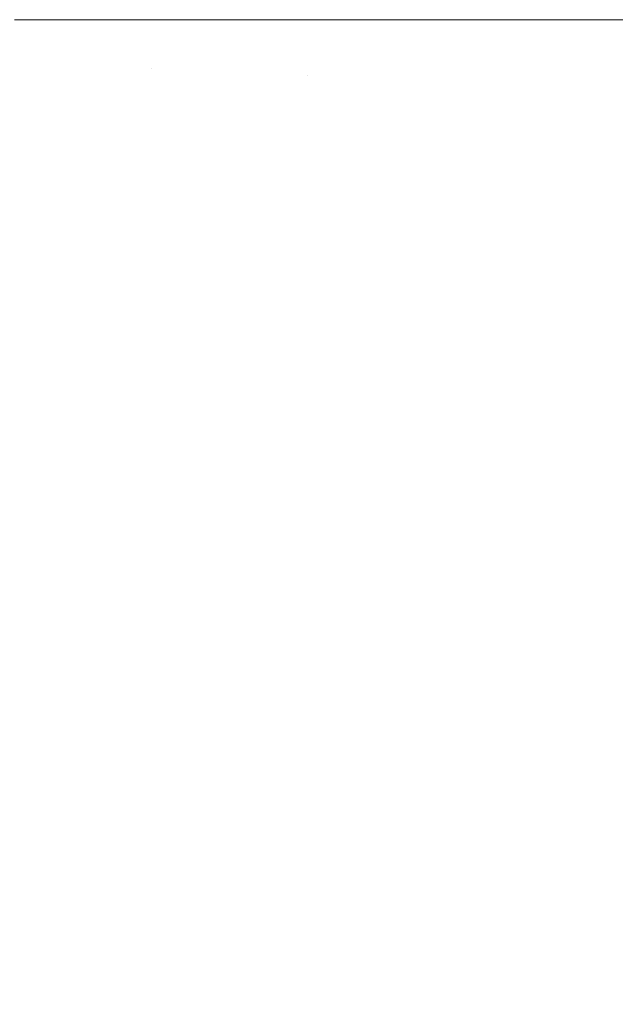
# Model space of a CAD drawing. Header units: centimetres. Extents: x -25.9 to 27.4, y -21.7 to -19.9.
# Tile 174 of 202: x 27.3384 to 27.3538, y -21.5855 to -21.56. Entities that reach past the tile are written whole.
import ezdxf

# ---------------------------------------------------------------- set-up
doc = ezdxf.new("R2010")
doc.units = ezdxf.units.CM
doc.header["$LTSCALE"] = 2.54
doc.layers.add('Lucido design-1', color=7, linetype='Continuous')

# ---------------------------------------------------------------- blocks, each defined once
blk = doc.blocks.new('Gruppo-5-1')
at = {"color": 7, "linetype": 'Continuous', "lineweight": 9}
for points, invisible_edges in [([(27.337659, -21.561098, 876.418166), (27.341778, -21.561277, 876.416999), (27.341806, -21.56, 876.416999), (27.338229, -21.56, 876.418011)], 11), ([(27.342099, -21.56, 875.625858), (27.342071, -21.56129, 875.625858), (27.338208, -21.561122, 875.624746), (27.338232, -21.56, 875.624746)], 7), ([(27.341778, -21.561277, 876.416999), (27.345837, -21.561455, 876.415659), (27.345868, -21.56, 876.415659), (27.342097, -21.56, 876.416903)], 11), ([(27.342097, -21.56, 876.416903), (27.341806, -21.56, 876.416999), (27.341778, -21.561277, 876.416999)], 10), ([(27.345922, -21.56, 875.627127), (27.34589, -21.561457, 875.627127), (27.342071, -21.56129, 875.625858), (27.342099, -21.56, 875.625858)], 7), ([(27.345837, -21.561455, 876.415659), (27.349829, -21.561629, 876.414148), (27.349694, -21.56, 876.414213), (27.345922, -21.56, 876.415639)], 11), ([(27.345922, -21.56, 876.415639), (27.345868, -21.56, 876.415659), (27.345837, -21.561455, 876.415659)], 10), ([(27.349695, -21.56, 875.628551), (27.34966, -21.561622, 875.628551), (27.34589, -21.561457, 875.627127), (27.345922, -21.56, 875.627127)], 7), ([(27.353413, -21.56, 875.630127), (27.353374, -21.561784, 875.630127), (27.34966, -21.561622, 875.628551), (27.349695, -21.56, 875.628551)], 7), ([(27.349829, -21.561629, 876.414148), (27.349865, -21.56, 876.414148), (27.349694, -21.56, 876.414213)], 9), ([(27.35341, -21.56, 876.412632), (27.349865, -21.56, 876.414148), (27.349829, -21.561629, 876.414148), (27.353748, -21.5618, 876.412471)], 14), ([(27.357067, -21.56, 875.631854), (27.357025, -21.561943, 875.631854), (27.353374, -21.561784, 875.630127), (27.353413, -21.56, 875.630127)], 7), ([(27.353748, -21.5618, 876.412471), (27.353787, -21.56, 876.412471), (27.35341, -21.56, 876.412632)], 9), ([(27.357062, -21.56, 876.410902), (27.353787, -21.56, 876.412471), (27.353748, -21.5618, 876.412471), (27.357586, -21.561968, 876.410631)], 14), ([(27.337659, -21.561098, 876.418166), (27.337587, -21.562193, 876.418166), (27.341694, -21.562553, 876.416999), (27.341778, -21.561277, 876.416999)], 15), ([(27.342071, -21.56129, 875.625858), (27.341986, -21.562578, 875.625858), (27.338134, -21.562241, 875.624746), (27.338208, -21.561122, 875.624746)], 15), ([(27.341778, -21.561277, 876.416999), (27.341694, -21.562553, 876.416999), (27.345742, -21.562907, 876.415659), (27.345837, -21.561455, 876.415659)], 15), ([(27.34589, -21.561457, 875.627127), (27.345795, -21.562911, 875.627127), (27.341986, -21.562578, 875.625858), (27.342071, -21.56129, 875.625858)], 15), ([(27.345837, -21.561455, 876.415659), (27.345742, -21.562907, 876.415659), (27.349722, -21.563255, 876.414148), (27.349829, -21.561629, 876.414148)], 15), ([(27.34966, -21.561622, 875.628551), (27.349554, -21.56324, 875.628551), (27.345795, -21.562911, 875.627127), (27.34589, -21.561457, 875.627127)], 15), ([(27.353374, -21.561784, 875.630127), (27.353257, -21.563564, 875.630127), (27.349554, -21.56324, 875.628551), (27.34966, -21.561622, 875.628551)], 15), ([(27.349829, -21.561629, 876.414148), (27.349722, -21.563255, 876.414148), (27.35363, -21.563597, 876.412471), (27.353748, -21.5618, 876.412471)], 15), ([(27.357025, -21.561943, 875.631854), (27.356898, -21.563883, 875.631854), (27.353257, -21.563564, 875.630127), (27.353374, -21.561784, 875.630127)], 15), ([(27.353748, -21.5618, 876.412471), (27.35363, -21.563597, 876.412471), (27.357458, -21.563932, 876.410631), (27.357586, -21.561968, 876.410631)], 15), ([(27.337587, -21.562193, 876.418166), (27.337468, -21.563285, 876.418166), (27.341555, -21.563823, 876.416999), (27.341694, -21.562553, 876.416999)], 15), ([(27.341986, -21.562578, 875.625858), (27.341846, -21.563861, 875.625858), (27.338012, -21.563356, 875.624746), (27.338134, -21.562241, 875.624746)], 15), ([(27.341694, -21.562553, 876.416999), (27.341555, -21.563823, 876.416999), (27.345583, -21.564353, 876.415659), (27.345742, -21.562907, 876.415659)], 15), ([(27.345795, -21.562911, 875.627127), (27.345636, -21.56436, 875.627127), (27.341846, -21.563861, 875.625858), (27.341986, -21.562578, 875.625858)], 15), ([(27.345742, -21.562907, 876.415659), (27.345583, -21.564353, 876.415659), (27.349545, -21.564875, 876.414148), (27.349722, -21.563255, 876.414148)], 15), ([(27.349554, -21.56324, 875.628551), (27.349377, -21.564853, 875.628551), (27.345636, -21.56436, 875.627127), (27.345795, -21.562911, 875.627127)], 15), ([(27.337468, -21.563285, 876.418166), (27.337301, -21.56437, 876.418166), (27.341361, -21.565086, 876.416999), (27.341555, -21.563823, 876.416999)], 15), ([(27.341846, -21.563861, 875.625858), (27.341649, -21.565137, 875.625858), (27.337842, -21.564465, 875.624746), (27.338012, -21.563356, 875.624746)], 15), ([(27.353257, -21.563564, 875.630127), (27.353063, -21.565338, 875.630127), (27.349377, -21.564853, 875.628551), (27.349554, -21.56324, 875.628551)], 15), ([(27.349722, -21.563255, 876.414148), (27.349545, -21.564875, 876.414148), (27.353434, -21.565387, 876.412471), (27.35363, -21.563597, 876.412471)], 15), ([(27.356898, -21.563883, 875.631854), (27.356686, -21.565815, 875.631854), (27.353063, -21.565338, 875.630127), (27.353257, -21.563564, 875.630127)], 15), ([(27.35363, -21.563597, 876.412471), (27.353434, -21.565387, 876.412471), (27.357243, -21.565888, 876.410631), (27.357458, -21.563932, 876.410631)], 15), ([(27.341555, -21.563823, 876.416999), (27.341361, -21.565086, 876.416999), (27.345362, -21.565791, 876.415659), (27.345583, -21.564353, 876.415659)], 15), ([(27.345636, -21.56436, 875.627127), (27.345415, -21.5658, 875.627127), (27.341649, -21.565137, 875.625858), (27.341846, -21.563861, 875.625858)], 15), ([(27.337301, -21.56437, 876.418166), (27.337086, -21.565447, 876.418166), (27.341111, -21.566339, 876.416999), (27.341361, -21.565086, 876.416999)], 15), ([(27.341649, -21.565137, 875.625858), (27.341398, -21.566402, 875.625858), (27.337623, -21.565565, 875.624746), (27.337842, -21.564465, 875.624746)], 15), ([(27.345583, -21.564353, 876.415659), (27.345362, -21.565791, 876.415659), (27.349297, -21.566485, 876.414148), (27.349545, -21.564875, 876.414148)], 15), ([(27.349377, -21.564853, 875.628551), (27.349131, -21.566456, 875.628551), (27.345415, -21.5658, 875.627127), (27.345636, -21.56436, 875.627127)], 15), ([(27.353063, -21.565338, 875.630127), (27.352791, -21.567101, 875.630127), (27.349131, -21.566456, 875.628551), (27.349377, -21.564853, 875.628551)], 15), ([(27.349545, -21.564875, 876.414148), (27.349297, -21.566485, 876.414148), (27.35316, -21.567166, 876.412471), (27.353434, -21.565387, 876.412471)], 15), ([(27.341361, -21.565086, 876.416999), (27.341111, -21.566339, 876.416999), (27.345078, -21.567218, 876.415659), (27.345362, -21.565791, 876.415659)], 15), ([(27.345415, -21.5658, 875.627127), (27.34513, -21.56723, 875.627127), (27.341398, -21.566402, 875.625858), (27.341649, -21.565137, 875.625858)], 15), ([(27.337086, -21.565447, 876.418166), (27.336826, -21.566513, 876.418166), (27.340808, -21.56758, 876.416999), (27.341111, -21.566339, 876.416999)], 15), ([(27.356686, -21.565815, 875.631854), (27.35639, -21.567736, 875.631854), (27.352791, -21.567101, 875.630127), (27.353063, -21.565338, 875.630127)], 15), ([(27.353434, -21.565387, 876.412471), (27.35316, -21.567166, 876.412471), (27.356944, -21.567833, 876.410631), (27.357243, -21.565888, 876.410631)], 15), ([(27.341398, -21.566402, 875.625858), (27.341091, -21.567656, 875.625858), (27.337356, -21.566655, 875.624746), (27.337623, -21.565565, 875.624746)], 15), ([(27.345362, -21.565791, 876.415659), (27.345078, -21.567218, 876.415659), (27.348979, -21.568083, 876.414148), (27.349297, -21.566485, 876.414148)], 15), ([(27.349131, -21.566456, 875.628551), (27.348814, -21.568047, 875.628551), (27.34513, -21.56723, 875.627127), (27.345415, -21.5658, 875.627127)], 15), ([(27.336826, -21.566513, 876.418166), (27.336518, -21.567567, 876.418166), (27.34045, -21.568807, 876.416999), (27.340808, -21.56758, 876.416999)], 15), ([(27.341111, -21.566339, 876.416999), (27.340808, -21.56758, 876.416999), (27.344732, -21.568632, 876.415659), (27.345078, -21.567218, 876.415659)], 15), ([(27.34513, -21.56723, 875.627127), (27.344784, -21.568645, 875.627127), (27.341091, -21.567656, 875.625858), (27.341398, -21.566402, 875.625858)], 15), ([(27.352791, -21.567101, 875.630127), (27.352443, -21.568851, 875.630127), (27.348814, -21.568047, 875.628551), (27.349131, -21.566456, 875.628551)], 15), ([(27.349297, -21.566485, 876.414148), (27.348979, -21.568083, 876.414148), (27.352809, -21.568932, 876.412471), (27.35316, -21.567166, 876.412471)], 15), ([(27.341091, -21.567656, 875.625858), (27.34073, -21.568895, 875.625858), (27.337042, -21.567732, 875.624746), (27.337356, -21.566655, 875.624746)], 15), ([(27.345078, -21.567218, 876.415659), (27.344732, -21.568632, 876.415659), (27.348592, -21.569666, 876.414148), (27.348979, -21.568083, 876.414148)], 15), ([(27.348814, -21.568047, 875.628551), (27.348429, -21.569622, 875.628551), (27.344784, -21.568645, 875.627127), (27.34513, -21.56723, 875.627127)], 15), ([(27.35639, -21.567736, 875.631854), (27.356011, -21.569642, 875.631854), (27.352443, -21.568851, 875.630127), (27.352791, -21.567101, 875.630127)], 15), ([(27.35316, -21.567166, 876.412471), (27.352809, -21.568932, 876.412471), (27.35656, -21.569764, 876.410631), (27.356944, -21.567833, 876.410631)], 15), ([(27.336518, -21.567567, 876.418166), (27.336165, -21.568607, 876.418166), (27.340039, -21.570017, 876.416999), (27.34045, -21.568807, 876.416999)], 15), ([(27.34073, -21.568895, 875.625858), (27.340315, -21.570117, 875.625858), (27.336682, -21.568795, 875.624746), (27.337042, -21.567732, 875.624746)], 15), ([(27.340808, -21.56758, 876.416999), (27.34045, -21.568807, 876.416999), (27.344325, -21.570028, 876.415659), (27.344732, -21.568632, 876.415659)], 15), ([(27.344784, -21.568645, 875.627127), (27.344376, -21.570045, 875.627127), (27.34073, -21.568895, 875.625858), (27.341091, -21.567656, 875.625858)], 15), ([(27.352443, -21.568851, 875.630127), (27.352019, -21.570584, 875.630127), (27.348429, -21.569622, 875.628551), (27.348814, -21.568047, 875.628551)], 15), ([(27.348979, -21.568083, 876.414148), (27.348592, -21.569666, 876.414148), (27.352381, -21.570681, 876.412471), (27.352809, -21.568932, 876.412471)], 15), ([(27.336165, -21.568607, 876.418166), (27.335767, -21.56963, 876.418166), (27.339576, -21.571208, 876.416999), (27.340039, -21.570017, 876.416999)], 15), ([(27.340315, -21.570117, 875.625858), (27.339847, -21.57132, 875.625858), (27.336275, -21.56984, 875.624746), (27.336682, -21.568795, 875.624746)], 15), ([(27.34045, -21.568807, 876.416999), (27.340039, -21.570017, 876.416999), (27.343857, -21.571406, 876.415659), (27.344325, -21.570028, 876.415659)], 15), ([(27.344732, -21.568632, 876.415659), (27.344325, -21.570028, 876.415659), (27.348136, -21.57123, 876.414148), (27.348592, -21.569666, 876.414148)], 15), ([(27.348429, -21.569622, 875.628551), (27.347975, -21.571179, 875.628551), (27.344376, -21.570045, 875.627127), (27.344784, -21.568645, 875.627127)], 15), ([(27.344376, -21.570045, 875.627127), (27.343908, -21.571425, 875.627127), (27.340315, -21.570117, 875.625858), (27.34073, -21.568895, 875.625858)], 15), ([(27.356011, -21.569642, 875.631854), (27.355549, -21.57153, 875.631854), (27.352019, -21.570584, 875.630127), (27.352443, -21.568851, 875.630127)], 15), ([(27.352809, -21.568932, 876.412471), (27.352381, -21.570681, 876.412471), (27.356092, -21.571675, 876.410631), (27.35656, -21.569764, 876.410631)], 15), ([(27.335767, -21.56963, 876.418166), (27.335325, -21.570635, 876.418166), (27.339062, -21.572377, 876.416999), (27.339576, -21.571208, 876.416999)], 15), ([(27.352019, -21.570584, 875.630127), (27.35152, -21.572297, 875.630127), (27.347975, -21.571179, 875.628551), (27.348429, -21.569622, 875.628551)], 15), ([(27.348592, -21.569666, 876.414148), (27.348136, -21.57123, 876.414148), (27.351877, -21.57241, 876.412471), (27.352381, -21.570681, 876.412471)], 15), ([(27.339847, -21.57132, 875.625858), (27.339327, -21.572501, 875.625858), (27.335823, -21.570867, 875.624746), (27.336275, -21.56984, 875.624746)], 15), ([(27.340039, -21.570017, 876.416999), (27.339576, -21.571208, 876.416999), (27.34333, -21.572762, 876.415659), (27.343857, -21.571406, 876.415659)], 15), ([(27.344325, -21.570028, 876.415659), (27.343857, -21.571406, 876.415659), (27.347612, -21.572773, 876.414148), (27.348136, -21.57123, 876.414148)], 15), ([(27.347975, -21.571179, 875.628551), (27.347453, -21.572715, 875.628551), (27.343908, -21.571425, 875.627127), (27.344376, -21.570045, 875.627127)], 15), ([(27.343908, -21.571425, 875.627127), (27.343379, -21.572783, 875.627127), (27.339847, -21.57132, 875.625858), (27.340315, -21.570117, 875.625858)], 15), ([(27.355549, -21.57153, 875.631854), (27.355005, -21.573396, 875.631854), (27.35152, -21.572297, 875.630127), (27.352019, -21.570584, 875.630127)], 15), ([(27.335325, -21.570635, 876.418166), (27.33484, -21.57162, 876.418166), (27.338497, -21.573523, 876.416999), (27.339062, -21.572377, 876.416999)], 15), ([(27.352381, -21.570681, 876.412471), (27.351877, -21.57241, 876.412471), (27.355542, -21.573565, 876.410631), (27.356092, -21.571675, 876.410631)], 15), ([(27.339327, -21.572501, 875.625858), (27.338757, -21.573659, 875.625858), (27.335327, -21.571873, 875.624746), (27.335823, -21.570867, 875.624746)], 15), ([(27.339576, -21.571208, 876.416999), (27.339062, -21.572377, 876.416999), (27.342744, -21.574094, 876.415659), (27.34333, -21.572762, 876.415659)], 15), ([(27.343379, -21.572783, 875.627127), (27.342792, -21.574117, 875.627127), (27.339327, -21.572501, 875.625858), (27.339847, -21.57132, 875.625858)], 15), ([(27.35152, -21.572297, 875.630127), (27.350946, -21.573987, 875.630127), (27.347453, -21.572715, 875.628551), (27.347975, -21.571179, 875.628551)], 15), ([(27.348136, -21.57123, 876.414148), (27.347612, -21.572773, 876.414148), (27.351298, -21.574115, 876.412471), (27.351877, -21.57241, 876.412471)], 15), ([(27.33484, -21.57162, 876.418166), (27.334312, -21.572582, 876.418166), (27.337882, -21.574643, 876.416999), (27.338497, -21.573523, 876.416999)], 15), ([(27.343857, -21.571406, 876.415659), (27.34333, -21.572762, 876.415659), (27.347022, -21.574292, 876.414148), (27.347612, -21.572773, 876.414148)], 15), ([(27.347453, -21.572715, 875.628551), (27.346866, -21.574227, 875.628551), (27.343379, -21.572783, 875.627127), (27.343908, -21.571425, 875.627127)], 15), ([(27.338757, -21.573659, 875.625858), (27.338136, -21.57479, 875.625858), (27.334787, -21.572857, 875.624746), (27.335327, -21.571873, 875.624746)], 15), ([(27.339062, -21.572377, 876.416999), (27.338497, -21.573523, 876.416999), (27.3421, -21.575399, 876.415659), (27.342744, -21.574094, 876.415659)], 15), ([(27.355005, -21.573396, 875.631854), (27.354381, -21.575236, 875.631854), (27.350946, -21.573987, 875.630127), (27.35152, -21.572297, 875.630127)], 15), ([(27.342792, -21.574117, 875.627127), (27.342148, -21.575424, 875.627127), (27.338757, -21.573659, 875.625858), (27.339327, -21.572501, 875.625858)], 15), ([(27.351877, -21.57241, 876.412471), (27.351298, -21.574115, 876.412471), (27.354909, -21.575429, 876.410631), (27.355542, -21.573565, 876.410631)], 15), ([(27.34333, -21.572762, 876.415659), (27.342744, -21.574094, 876.415659), (27.346366, -21.575783, 876.414148), (27.347022, -21.574292, 876.414148)], 15), ([(27.346866, -21.574227, 875.628551), (27.346212, -21.575712, 875.628551), (27.342792, -21.574117, 875.627127), (27.343379, -21.572783, 875.627127)], 15), ([(27.350946, -21.573987, 875.630127), (27.3503, -21.575649, 875.630127), (27.346866, -21.574227, 875.628551), (27.347453, -21.572715, 875.628551)], 15), ([(27.347612, -21.572773, 876.414148), (27.347022, -21.574292, 876.414148), (27.350646, -21.575793, 876.412471), (27.351298, -21.574115, 876.412471)], 15), ([(27.338497, -21.573523, 876.416999), (27.337882, -21.574643, 876.416999), (27.3414, -21.576675, 876.415659), (27.3421, -21.575399, 876.415659)], 15), ([(27.342148, -21.575424, 875.627127), (27.341447, -21.576702, 875.627127), (27.338136, -21.57479, 875.625858), (27.338757, -21.573659, 875.625858)], 15), ([(27.342744, -21.574094, 876.415659), (27.3421, -21.575399, 876.415659), (27.345645, -21.577244, 876.414148), (27.346366, -21.575783, 876.414148)], 15), ([(27.346212, -21.575712, 875.628551), (27.345495, -21.577166, 875.628551), (27.342148, -21.575424, 875.627127), (27.342792, -21.574117, 875.627127)], 15), ([(27.354381, -21.575236, 875.631854), (27.353676, -21.577048, 875.631854), (27.3503, -21.575649, 875.630127), (27.350946, -21.573987, 875.630127)], 15), ([(27.351298, -21.574115, 876.412471), (27.350646, -21.575793, 876.412471), (27.354196, -21.577263, 876.410631), (27.354909, -21.575429, 876.410631)], 15), ([(27.3503, -21.575649, 875.630127), (27.349581, -21.577282, 875.630127), (27.346212, -21.575712, 875.628551), (27.346866, -21.574227, 875.628551)], 15), ([(27.347022, -21.574292, 876.414148), (27.346366, -21.575783, 876.414148), (27.349921, -21.577441, 876.412471), (27.350646, -21.575793, 876.412471)], 15), ([(27.337882, -21.574643, 876.416999), (27.337219, -21.575736, 876.416999), (27.340646, -21.577919, 876.415659), (27.3414, -21.576675, 876.415659)], 15), ([(27.341447, -21.576702, 875.627127), (27.340691, -21.577948, 875.627127), (27.337466, -21.575893, 875.625858), (27.338136, -21.57479, 875.625858)], 15), ([(27.3421, -21.575399, 876.415659), (27.3414, -21.576675, 876.415659), (27.344861, -21.578673, 876.414148), (27.345645, -21.577244, 876.414148)], 15), ([(27.345495, -21.577166, 875.628551), (27.344715, -21.578588, 875.628551), (27.341447, -21.576702, 875.627127), (27.342148, -21.575424, 875.627127)], 15), ([(27.35775, -21.576463, 875.63373), (27.356989, -21.57842, 875.63373), (27.353676, -21.577048, 875.631854), (27.354381, -21.575236, 875.631854)], 15), ([(27.353676, -21.577048, 875.631854), (27.352893, -21.578827, 875.631854), (27.349581, -21.577282, 875.630127), (27.3503, -21.575649, 875.630127)], 15), ([(27.337219, -21.575736, 876.416999), (27.336509, -21.576798, 876.416999), (27.339837, -21.579129, 876.415659), (27.340646, -21.577919, 876.415659)], 15), ([(27.340691, -21.577948, 875.627127), (27.339881, -21.579159, 875.627127), (27.336749, -21.576966, 875.625858), (27.337466, -21.575893, 875.625858)], 15), ([(27.349581, -21.577282, 875.630127), (27.348792, -21.578883, 875.630127), (27.345495, -21.577166, 875.628551), (27.346212, -21.575712, 875.628551)], 15), ([(27.346366, -21.575783, 876.414148), (27.345645, -21.577244, 876.414148), (27.349124, -21.579056, 876.412471), (27.349921, -21.577441, 876.412471)], 15), ([(27.350646, -21.575793, 876.412471), (27.349921, -21.577441, 876.412471), (27.353403, -21.579065, 876.410631), (27.354196, -21.577263, 876.410631)], 15), ([(27.3414, -21.576675, 876.415659), (27.340646, -21.577919, 876.415659), (27.344016, -21.580066, 876.414148), (27.344861, -21.578673, 876.414148)], 15), ([(27.344715, -21.578588, 875.628551), (27.343873, -21.579975, 875.628551), (27.340691, -21.577948, 875.627127), (27.341447, -21.576702, 875.627127)], 15), ([(27.336509, -21.576798, 876.416999), (27.335754, -21.577829, 876.416999), (27.338977, -21.580302, 876.415659), (27.339837, -21.579129, 876.415659)], 15), ([(27.339881, -21.579159, 875.627127), (27.339019, -21.580335, 875.627127), (27.335986, -21.578007, 875.625858), (27.336749, -21.576966, 875.625858)], 15), ([(27.348792, -21.578883, 875.630127), (27.347934, -21.580447, 875.630127), (27.344715, -21.578588, 875.628551), (27.345495, -21.577166, 875.628551)], 15), ([(27.356989, -21.57842, 875.63373), (27.356143, -21.580342, 875.63373), (27.352893, -21.578827, 875.631854), (27.353676, -21.577048, 875.631854)], 15), ([(27.345645, -21.577244, 876.414148), (27.344861, -21.578673, 876.414148), (27.348258, -21.580634, 876.412471), (27.349124, -21.579056, 876.412471)], 15), ([(27.352893, -21.578827, 875.631854), (27.352034, -21.58057, 875.631854), (27.348792, -21.578883, 875.630127), (27.349581, -21.577282, 875.630127)], 15), ([(27.349921, -21.577441, 876.412471), (27.349124, -21.579056, 876.412471), (27.352532, -21.58083, 876.410631), (27.353403, -21.579065, 876.410631)], 15), ([(27.354196, -21.577263, 876.410631), (27.353403, -21.579065, 876.410631), (27.356807, -21.580652, 876.408631), (27.357665, -21.5787, 876.408631)], 15), ([(27.335754, -21.577829, 876.416999), (27.334954, -21.578825, 876.416999), (27.338066, -21.581437, 876.415659), (27.338977, -21.580302, 876.415659)], 15), ([(27.340646, -21.577919, 876.415659), (27.339837, -21.579129, 876.415659), (27.343111, -21.581421, 876.414148), (27.344016, -21.580066, 876.414148)], 15), ([(27.343873, -21.579975, 875.628551), (27.342972, -21.581324, 875.628551), (27.339881, -21.579159, 875.627127), (27.340691, -21.577948, 875.627127)], 15), ([(27.339019, -21.580335, 875.627127), (27.338107, -21.581471, 875.627127), (27.335178, -21.579014, 875.625858), (27.335986, -21.578007, 875.625858)], 15), ([(27.347934, -21.580447, 875.630127), (27.347008, -21.581972, 875.630127), (27.343873, -21.579975, 875.628551), (27.344715, -21.578588, 875.628551)], 15), ([(27.344861, -21.578673, 876.414148), (27.344016, -21.580066, 876.414148), (27.347324, -21.582173, 876.412471), (27.348258, -21.580634, 876.412471)], 15), ([(27.352034, -21.58057, 875.631854), (27.351099, -21.582274, 875.631854), (27.347934, -21.580447, 875.630127), (27.348792, -21.578883, 875.630127)], 15), ([(27.356143, -21.580342, 875.63373), (27.355214, -21.582226, 875.63373), (27.352034, -21.58057, 875.631854), (27.352893, -21.578827, 875.631854)], 15), ([(27.339837, -21.579129, 876.415659), (27.338977, -21.580302, 876.415659), (27.342147, -21.582735, 876.414148), (27.343111, -21.581421, 876.414148)], 15), ([(27.342972, -21.581324, 875.628551), (27.342013, -21.582632, 875.628551), (27.339019, -21.580335, 875.627127), (27.339881, -21.579159, 875.627127)], 15), ([(27.349124, -21.579056, 876.412471), (27.348258, -21.580634, 876.412471), (27.351586, -21.582555, 876.410631), (27.352532, -21.58083, 876.410631)], 15), ([(27.353403, -21.579065, 876.410631), (27.352532, -21.58083, 876.410631), (27.355864, -21.582564, 876.408631), (27.356807, -21.580652, 876.408631)], 15), ([(27.347008, -21.581972, 875.630127), (27.346017, -21.583456, 875.630127), (27.342972, -21.581324, 875.628551), (27.343873, -21.579975, 875.628551)], 15), ([(27.344016, -21.580066, 876.414148), (27.343111, -21.581421, 876.414148), (27.346324, -21.583671, 876.412471), (27.347324, -21.582173, 876.412471)], 15), ([(27.338977, -21.580302, 876.415659), (27.338066, -21.581437, 876.415659), (27.341127, -21.584005, 876.414148), (27.342147, -21.582735, 876.414148)], 15), ([(27.342013, -21.582632, 875.628551), (27.340998, -21.583897, 875.628551), (27.338107, -21.581471, 875.627127), (27.339019, -21.580335, 875.627127)], 15), ([(27.351099, -21.582274, 875.631854), (27.350091, -21.583936, 875.631854), (27.347008, -21.581972, 875.630127), (27.347934, -21.580447, 875.630127)], 15), ([(27.348258, -21.580634, 876.412471), (27.347324, -21.582173, 876.412471), (27.350565, -21.584238, 876.410631), (27.351586, -21.582555, 876.410631)], 15), ([(27.355214, -21.582226, 875.63373), (27.354204, -21.584067, 875.63373), (27.351099, -21.582274, 875.631854), (27.352034, -21.58057, 875.631854)], 15), ([(27.352532, -21.58083, 876.410631), (27.351586, -21.582555, 876.410631), (27.354838, -21.584433, 876.408631), (27.355864, -21.582564, 876.408631)], 15), ([(27.338066, -21.581437, 876.415659), (27.337107, -21.582531, 876.415659), (27.340053, -21.58523, 876.414148), (27.341127, -21.584005, 876.414148)], 15), ([(27.340998, -21.583897, 875.628551), (27.339928, -21.585116, 875.628551), (27.337146, -21.582567, 875.627127), (27.338107, -21.581471, 875.627127)], 15), ([(27.346017, -21.583456, 875.630127), (27.344962, -21.584895, 875.630127), (27.342013, -21.582632, 875.628551), (27.342972, -21.581324, 875.628551)], 15), ([(27.343111, -21.581421, 876.414148), (27.342147, -21.582735, 876.414148), (27.345259, -21.585123, 876.412471), (27.346324, -21.583671, 876.412471)], 15), ([(27.350091, -21.583936, 875.631854), (27.349011, -21.585552, 875.631854), (27.346017, -21.583456, 875.630127), (27.347008, -21.581972, 875.630127)], 15), ([(27.347324, -21.582173, 876.412471), (27.346324, -21.583671, 876.412471), (27.349471, -21.585874, 876.410631), (27.350565, -21.584238, 876.410631)], 15), ([(27.354204, -21.584067, 875.63373), (27.353115, -21.585862, 875.63373), (27.350091, -21.583936, 875.631854), (27.351099, -21.582274, 875.631854)], 15), ([(27.337107, -21.582531, 876.415659), (27.336101, -21.583582, 876.415659), (27.338926, -21.586407, 876.414148), (27.340053, -21.58523, 876.414148)], 15), ([(27.339928, -21.585116, 875.628551), (27.338807, -21.586288, 875.628551), (27.336138, -21.58362, 875.627127), (27.337146, -21.582567, 875.627127)], 15), ([(27.351586, -21.582555, 876.410631), (27.350565, -21.584238, 876.410631), (27.353732, -21.586256, 876.408631), (27.354838, -21.584433, 876.408631)], 15), ([(27.344962, -21.584895, 875.630127), (27.343845, -21.586286, 875.630127), (27.340998, -21.583897, 875.628551), (27.342013, -21.582632, 875.628551)], 15), ([(27.342147, -21.582735, 876.414148), (27.341127, -21.584005, 876.414148), (27.344132, -21.586527, 876.412471), (27.345259, -21.585123, 876.412471)], 15), ([(27.336101, -21.583582, 876.415659), (27.33505, -21.584588, 876.415659), (27.337749, -21.587534, 876.414148), (27.338926, -21.586407, 876.414148)], 15), ([(27.349011, -21.585552, 875.631854), (27.347861, -21.587119, 875.631854), (27.344962, -21.584895, 875.630127), (27.346017, -21.583456, 875.630127)], 15), ([(27.338807, -21.586288, 875.628551), (27.337635, -21.58741, 875.628551), (27.335086, -21.584627, 875.627127), (27.336138, -21.58362, 875.627127)], 15), ([(27.346324, -21.583671, 876.412471), (27.345259, -21.585123, 876.412471), (27.348307, -21.587462, 876.410631), (27.349471, -21.585874, 876.410631)], 15), ([(27.343845, -21.586286, 875.630127), (27.342669, -21.587627, 875.630127), (27.339928, -21.585116, 875.628551), (27.340998, -21.583897, 875.628551)], 15), ([(27.341127, -21.584005, 876.414148), (27.340053, -21.58523, 876.414148), (27.342945, -21.58788, 876.412471), (27.344132, -21.586527, 876.412471)], 15), ([(27.353115, -21.585862, 875.63373), (27.351948, -21.587609, 875.63373), (27.349011, -21.585552, 875.631854), (27.350091, -21.583936, 875.631854)], 15), ([(27.357244, -21.585822, 875.635751), (27.356075, -21.587749, 875.635751), (27.353115, -21.585862, 875.63373), (27.354204, -21.584067, 875.63373)], 15), ([(27.350565, -21.584238, 876.410631), (27.349471, -21.585874, 876.410631), (27.352548, -21.588028, 876.408631), (27.353732, -21.586256, 876.408631)], 15), ([(27.354838, -21.584433, 876.408631), (27.353732, -21.586256, 876.408631), (27.356821, -21.588224, 876.406476), (27.35801, -21.586264, 876.406476)], 15), ([(27.342669, -21.587627, 875.630127), (27.341435, -21.588916, 875.630127), (27.338807, -21.586288, 875.628551), (27.339928, -21.585116, 875.628551)], 15), ([(27.347861, -21.587119, 875.631854), (27.346645, -21.588635, 875.631854), (27.343845, -21.586286, 875.630127), (27.344962, -21.584895, 875.630127)], 15), ([(27.345259, -21.585123, 876.412471), (27.344132, -21.586527, 876.412471), (27.347076, -21.588997, 876.410631), (27.348307, -21.587462, 876.410631)], 15), ([(27.340053, -21.58523, 876.414148), (27.338926, -21.586407, 876.414148), (27.3417, -21.589181, 876.412471), (27.342945, -21.58788, 876.412471)], 15)]:
    blk.add_3dface(points, dxfattribs=dict(at, invisible_edges=invisible_edges))

msp = doc.modelspace()

# ---------------------------------------------------------------- block references
at = {"layer": 'Lucido design-1', "color": 7}
msp.add_blockref('Gruppo-5-1', (0, 0), dxfattribs=at)

doc.saveas('drawing.dxf')
